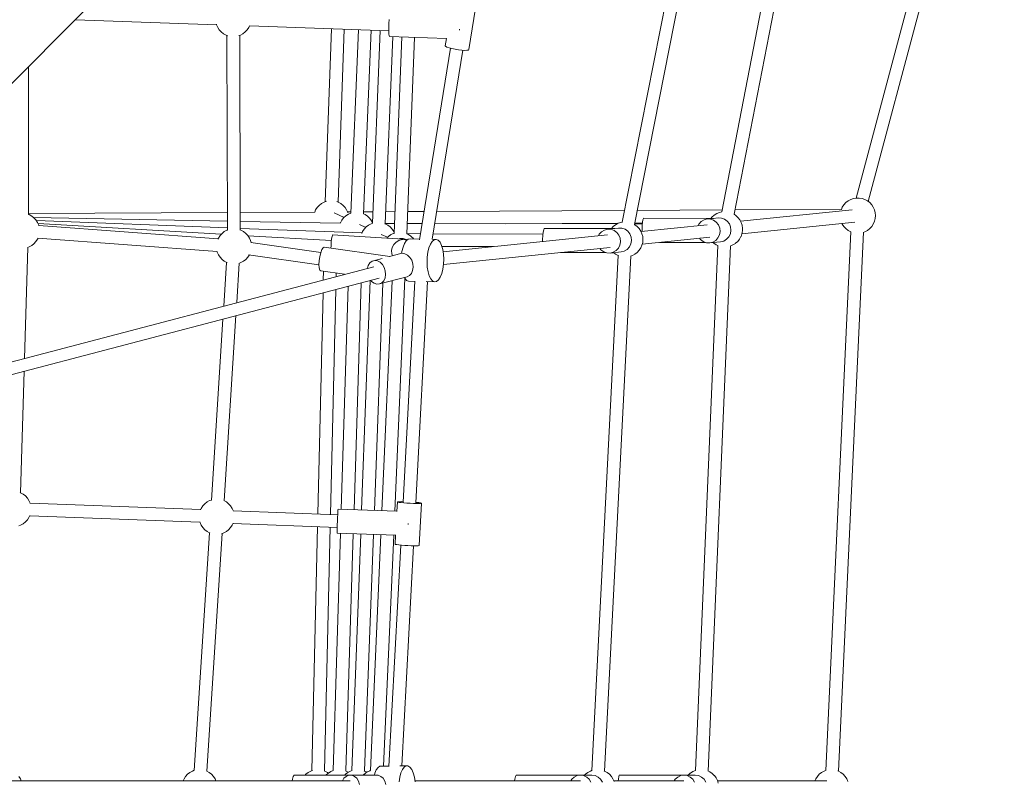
# Model space of a CAD drawing. Header units: inches. Extents: x -32 to 818, y -661 to 218.
# Tile 63 of 256: x 475.31 to 476.7, y 16.43 to 17.5. Entities that reach past the tile are written whole.
import ezdxf

# ---------------------------------------------------------------- set-up
doc = ezdxf.new("R2010")
doc.units = ezdxf.units.IN
doc.header["$LTSCALE"] = 0.01
doc.header["$MEASUREMENT"] = 0
doc.layers.add('_at_zabawki_', color=240, linetype='Continuous', lineweight=5)

# ---------------------------------------------------------------- blocks, each defined once
blk = doc.blocks.new('zw$2CA8')
at = {"layer": '_at_zabawki_'}
for p, q in [((-416.3, 4399.6), (-608.5, 3680.7)), ((-591.5, 3676.1), (-399, 4396.1)), ((-801.5, 4343.7), (-938.7, 3646.7)), ((-921.3, 3643.4), (-784.1, 4340.3)), ((-677.2, 4287.9), (-798.3, 3661.2)), ((-780.6, 3657.8), (-659.6, 4284.5)), ((-1950.6, 3693.5), (-1689.4, 3954.8)), ((-1155.4, 3890.6), (-1145.9, 3949)), ((-1711.3, 3932.8), (-1511.8, 3925.7)), ((-1512.1, 3926.7), (-1511.9, 3925.8)), ((-1511.9, 3925.8), (-1510.2, 3922)), ((-1466.4, 3922), (-1465.4, 3924.2)), ((-1465.5, 3924.1), (-1268.5, 3917.1)), ((-1268.3, 3927.5), (-1268.4, 3921.9)), ((-1268, 3932.9), (-1268.3, 3927.5)), ((-1510.2, 3922), (-1508, 3918.6)), ((-1508, 3918.6), (-1505.2, 3915.6)), ((-1505.2, 3915.6), (-1501.9, 3913)), ((-1501.9, 3913), (-1498.3, 3911.1)), ((-1498.3, 3911.1), (-1495.8, 3910.2)), ((-1497.2, 3910.7), (-1496.4, 3635.5)), ((-1480.6, 3910.3), (-1478.3, 3911.1)), ((-1478.4, 3635.6), (-1479.2, 3910.8)), ((-1478.3, 3911.1), (-1474.7, 3913)), ((-1474.7, 3913), (-1471.4, 3915.6)), ((-1471.4, 3915.6), (-1468.6, 3918.6)), ((-1468.6, 3918.6), (-1466.4, 3922)), ((-1349.7, 3920), (-1358.3, 3675.6)), ((-1340.3, 3675), (-1331.7, 3919.4)), ((-1311.6, 3918.6), (-1322.3, 3659.3)), ((-1304.3, 3658.5), (-1293.7, 3918)), ((-1280.8, 3917.5), (-1291.7, 3645.1)), ((-1273.7, 3644.4), (-1263.1, 3908.9)), ((-1268.4, 3921.9), (-1268.5, 3916.8)), ((-1268.5, 3916.8), (-1268.3, 3912.7)), ((-1268.3, 3912.7), (-1268, 3910)), ((-1268, 3910), (-1267.7, 3909.1)), ((-1267.7, 3909.1), (-1187.1, 3906.2)), ((-1168.8, 3918.4), (-1168.8, 3919.5)), ((-1168.8, 3918.1), (-1168.8, 3918.4)), ((-1250.2, 3908.5), (-1261, 3631.1)), ((-1243.1, 3630.3), (-1232.2, 3907.8)), ((-1187.3, 3906.2), (-1189, 3896)), ((-1189, 3896), (-1188.4, 3895.2)), ((-1188.4, 3895.2), (-1186.5, 3894.2)), ((-1181.3, 3892.5), (-1225.4, 3621.9)), ((-1207.3, 3622.5), (-1163.8, 3889.6)), ((-1186.5, 3894.2), (-1183.5, 3893.1)), ((-1183.5, 3893.1), (-1179.5, 3892)), ((-1179.5, 3892), (-1175, 3891)), ((-1175, 3891), (-1170.2, 3890.3)), ((-1170.2, 3890.3), (-1165.6, 3889.7)), ((-1165.6, 3889.7), (-1161.5, 3889.5)), ((-1161.5, 3889.5), (-1158.3, 3889.6)), ((-1158.3, 3889.6), (-1156.2, 3889.9)), ((-1156.2, 3889.9), (-1155.4, 3890.6)), ((-1777.6, 3657.7), (-1777.4, 3866.7)), ((-1363.7, 3673), (-1367, 3670.5)), ((-1360.1, 3675), (-1363.7, 3673)), ((-1356.5, 3676.2), (-1360.1, 3675)), ((-1340.1, 3675), (-1342.2, 3675.7)), ((-1336.5, 3673), (-1340.1, 3675)), ((-1333.2, 3670.5), (-1336.5, 3673)), ((-622.9, 3674.3), (-625.7, 3671.3)), ((-619.6, 3676.8), (-622.9, 3674.3)), ((-616, 3678.8), (-619.6, 3676.8)), ((-612.1, 3680.1), (-616, 3678.8)), ((-608.1, 3680.8), (-612.1, 3680.1)), ((-604, 3680.8), (-608.1, 3680.8)), ((-599.9, 3680.1), (-604, 3680.8)), ((-596, 3678.8), (-599.9, 3680.1)), ((-592.4, 3676.8), (-596, 3678.8)), ((-589.1, 3674.3), (-592.4, 3676.8)), ((-586.3, 3671.3), (-589.1, 3674.3)), ((-1496.5, 3660.4), (-1777.6, 3658.9)), ((-1373.1, 3661), (-1478.5, 3660.5)), ((-1372, 3664), (-1373.3, 3661)), ((-1369.8, 3667.5), (-1372, 3664)), ((-1367, 3670.5), (-1369.8, 3667.5)), ((-1331.7, 3653.5), (-1345.8, 3660)), ((-1330.4, 3667.5), (-1333.2, 3670.5)), ((-1328.2, 3664), (-1330.4, 3667.5)), ((-1326.5, 3660.2), (-1328.2, 3664)), ((-1322.2, 3661.3), (-1327, 3661.2)), ((-1326.4, 3659.8), (-1326.5, 3660.2)), ((-1322.3, 3659.3), (-1325.7, 3657.9)), ((-1302, 3657.4), (-1304.5, 3658.6)), ((-1291, 3661.4), (-1304.2, 3661.4)), ((-1259.8, 3661.6), (-1273, 3661.5)), ((-1218.9, 3661.8), (-1241.8, 3661.7)), ((-935.4, 3663.3), (-1200.9, 3661.9)), ((-797.8, 3664), (-917.4, 3663.4)), ((-805.3, 3658.9), (-808.8, 3656.7)), ((-801.5, 3660.5), (-805.3, 3658.9)), ((-798.3, 3661.2), (-801.5, 3660.5)), ((-629, 3664.8), (-779.4, 3664.1)), ((-613.8, 3664.2), (-771.7, 3648)), ((-627.9, 3667.8), (-629.2, 3664.8)), ((-625.7, 3671.3), (-627.9, 3667.8)), ((-584.1, 3667.8), (-586.3, 3671.3)), ((-582.4, 3664.1), (-584.1, 3667.8)), ((-581.4, 3660.1), (-582.4, 3664.1)), ((-581.1, 3656), (-581.4, 3660.1)), ((-1776.6, 3657.4), (-1777.7, 3657.7)), ((-1773, 3655.4), (-1776.6, 3657.4)), ((-1769.8, 3652.9), (-1773, 3655.4)), ((-1496.5, 3648.1), (-1770.3, 3653.3)), ((-1767, 3649.8), (-1769.8, 3652.9)), ((-1764.7, 3646.4), (-1767, 3649.8)), ((-1496.4, 3638.7), (-1766.4, 3649)), ((-1763.1, 3642.6), (-1764.7, 3646.4)), ((-1505.2, 3629.7), (-1764, 3644.7)), ((-1337.4, 3645.1), (-1478.5, 3647.8)), ((-1337.2, 3645.7), (-1337.4, 3645.1)), ((-1337, 3646), (-1337.2, 3645.7)), ((-1335.1, 3649.6), (-1337, 3646)), ((-1332.5, 3652.8), (-1335.1, 3649.6)), ((-1329.5, 3655.5), (-1332.5, 3652.8)), ((-1329.2, 3655.7), (-1329.5, 3655.5)), ((-1325.7, 3657.9), (-1329.2, 3655.7)), ((-1298.6, 3655.1), (-1302, 3657.4)), ((-1295.7, 3652.3), (-1298.6, 3655.1)), ((-1293.6, 3644.4), (-1297.2, 3642.4)), ((-1295.4, 3652), (-1295.7, 3652.3)), ((-1293, 3648.7), (-1295.4, 3652)), ((-1291.1, 3645.3), (-1293.6, 3644.4)), ((-1291.6, 3646.1), (-1293, 3648.7)), ((-1273.6, 3644.4), (-1274.2, 3644.6)), ((-1260.5, 3644.6), (-1273.7, 3644.6)), ((-1270, 3642.4), (-1273.6, 3644.4)), ((-1221.7, 3644.6), (-1242.5, 3644.6)), ((-946, 3644.3), (-1203.7, 3644.6)), ((-1103.2, 3644.4), (-944, 3645.3)), ((-944.5, 3645.1), (-948.1, 3643.1)), ((-940.6, 3646.4), (-944.5, 3645.1)), ((-938.4, 3646.8), (-940.6, 3646.4)), ((-920.9, 3645.4), (-910.2, 3645.4)), ((-910.1, 3646.7), (-910.5, 3642.1)), ((-909.6, 3650.2), (-910.1, 3646.7)), ((-909, 3652), (-909.6, 3650.2)), ((-908.7, 3652.2), (-909, 3652)), ((-809.3, 3652.1), (-908.7, 3652.2)), ((-827.4, 3647.6), (-830.5, 3644.1)), ((-823.3, 3650.1), (-827.4, 3647.6)), ((-818.8, 3651.2), (-823.3, 3650.1)), ((-811.4, 3652), (-818.8, 3651.2)), ((-818.8, 3651.2), (-814.1, 3651)), ((-814.1, 3651), (-809.7, 3649.4)), ((-812.1, 3653.8), (-813.5, 3652.1)), ((-809.1, 3656.5), (-812.1, 3653.8)), ((-803.3, 3652.8), (-810.2, 3652.1)), ((-809.7, 3649.4), (-805.9, 3646.7)), ((-809.6, 3651.9), (-809.3, 3652.1)), ((-809.6, 3651.9), (-809.6, 3651.9)), ((-809.2, 3652), (-809.3, 3652.1)), ((-808.8, 3656.7), (-809.1, 3656.5)), ((-805.9, 3646.7), (-802.9, 3642.9)), ((-798.7, 3652.6), (-803.3, 3652.8)), ((-794.2, 3651), (-798.7, 3652.6)), ((-790.4, 3648.2), (-794.2, 3651)), ((-787.5, 3644.5), (-790.4, 3648.2)), ((-785.7, 3640), (-787.5, 3644.5)), ((-778.2, 3656.1), (-780.9, 3658)), ((-775.3, 3653.3), (-778.2, 3656.1)), ((-775, 3653), (-775.3, 3653.3)), ((-772.6, 3649.8), (-775, 3653)), ((-770.7, 3646.1), (-772.6, 3649.8)), ((-769.5, 3642.3), (-770.7, 3646.1)), ((-769.8, 3630.2), (-610.2, 3646.5)), ((-628.2, 3644.7), (-627.9, 3644.1)), ((-584.1, 3644.1), (-582.4, 3647.9)), ((-582.4, 3647.9), (-581.4, 3651.9)), ((-581.4, 3651.9), (-581.1, 3656)), ((-1762.8, 3641.5), (-1763.1, 3642.6)), ((-1509.8, 3623.1), (-1762.9, 3641.8)), ((-1504.2, 3630.8), (-1507, 3627.8)), ((-1501, 3633.3), (-1504.2, 3630.8)), ((-1497.4, 3635.3), (-1501, 3633.3)), ((-1496.4, 3635.6), (-1497.4, 3635.3)), ((-1306.4, 3631.5), (-1478.4, 3638)), ((-1477.4, 3635.3), (-1478.4, 3635.7)), ((-1473.7, 3633.3), (-1477.4, 3635.3)), ((-1470.5, 3630.8), (-1473.7, 3633.3)), ((-1467.7, 3627.8), (-1470.5, 3630.8)), ((-1300.9, 3639.4), (-1309.9, 3643.6)), ((-1305.5, 3633.4), (-1306.6, 3630.9)), ((-1303.3, 3636.9), (-1305.5, 3633.4)), ((-1300.5, 3639.9), (-1303.3, 3636.9)), ((-1297.2, 3642.4), (-1300.5, 3639.9)), ((-1266.7, 3639.9), (-1270, 3642.4)), ((-1264, 3636.9), (-1266.7, 3639.9)), ((-1262.1, 3630.7), (-1265.5, 3629.1)), ((-1261.7, 3633.4), (-1264, 3636.9)), ((-1261.7, 3630.9), (-1262.1, 3630.7)), ((-1261, 3631.8), (-1261.7, 3633.4)), ((-1261, 3631.1), (-1261.7, 3630.9)), ((-1224, 3630.4), (-1243.1, 3630.5)), ((-1050.9, 3629.9), (-1206, 3630.4)), ((-1050.6, 3632.5), (-1051.1, 3627.8)), ((-1049.8, 3635.9), (-1050.6, 3632.5)), ((-1048.9, 3637.7), (-1049.8, 3635.9)), ((-1048.4, 3637.9), (-1048.9, 3637.7)), ((-949.9, 3637.7), (-1048.4, 3637.9)), ((-968, 3633.2), (-971.2, 3629.7)), ((-963.9, 3635.6), (-968, 3633.2)), ((-959.4, 3636.8), (-963.9, 3635.6)), ((-952, 3637.6), (-959.4, 3636.8)), ((-959.4, 3636.8), (-954.7, 3636.6)), ((-954.7, 3636.6), (-950.3, 3635)), ((-951.4, 3640.6), (-954, 3637.7)), ((-948.1, 3643.1), (-951.4, 3640.6)), ((-944, 3638.4), (-950.8, 3637.7)), ((-950.4, 3637.4), (-949.9, 3637.7)), ((-950.4, 3637.4), (-950.4, 3637.4)), ((-950.3, 3635), (-946.5, 3632.2)), ((-949.7, 3637.6), (-949.9, 3637.7)), ((-946.5, 3632.2), (-943.5, 3628.4)), ((-939.3, 3638.2), (-944, 3638.4)), ((-934.8, 3636.6), (-939.3, 3638.2)), ((-931, 3633.8), (-934.8, 3636.6)), ((-928.1, 3630), (-931, 3633.8)), ((-920.9, 3643.1), (-921.5, 3643.4)), ((-910.3, 3644.2), (-921.2, 3644.2)), ((-917.6, 3640.6), (-920.9, 3643.1)), ((-914.8, 3637.6), (-917.6, 3640.6)), ((-912.6, 3634.1), (-914.8, 3637.6)), ((-910.9, 3630.4), (-912.6, 3634.1)), ((-818.9, 3643.1), (-912.3, 3633.5)), ((-909.9, 3626.4), (-910.9, 3630.4)), ((-910.5, 3642.1), (-910.6, 3636.6)), ((-910.6, 3636.6), (-910.6, 3633.7)), ((-830.5, 3644.1), (-831.7, 3641.8)), ((-802.9, 3642.9), (-801.1, 3638.4)), ((-800.6, 3633.6), (-801.5, 3628.8)), ((-801.1, 3638.4), (-800.6, 3633.6)), ((-788.1, 3626.1), (-786, 3630.4)), ((-786, 3630.4), (-785.2, 3635.2)), ((-785.2, 3635.2), (-785.7, 3640)), ((-769.7, 3630.3), (-769.6, 3630.6)), ((-769.6, 3630.6), (-769.5, 3631)), ((-769.4, 3641.9), (-769.5, 3642.3)), ((-769.5, 3631.4), (-769.4, 3631.9)), ((-769.5, 3631), (-769.5, 3631.4)), ((-768.9, 3638.1), (-769.4, 3641.9)), ((-769.4, 3631.9), (-769.3, 3632.5)), ((-769.3, 3632.5), (-769.2, 3633.2)), ((-769.2, 3633.2), (-769.1, 3633.8)), ((-769.1, 3633.8), (-769, 3634.5)), ((-769, 3635.2), (-768.9, 3635.8)), ((-769, 3634.5), (-769, 3635.2)), ((-768.9, 3637.8), (-768.9, 3638.1)), ((-768.9, 3637.4), (-768.9, 3637.8)), ((-768.9, 3637), (-768.9, 3637.4)), ((-768.9, 3636.4), (-768.9, 3637)), ((-768.9, 3635.8), (-768.9, 3636.4)), ((-616.1, 3633.2), (-651.4, 2871.9)), ((-633.5, 2871.1), (-598.1, 3632.4)), ((-627.9, 3644.1), (-625.7, 3640.7)), ((-625.7, 3640.7), (-622.9, 3637.6)), ((-622.9, 3637.6), (-619.6, 3635.1)), ((-619.6, 3635.1), (-616, 3633.2)), ((-616, 3633.2), (-615.9, 3633.1)), ((-598.4, 3632.3), (-596, 3633.2)), ((-596, 3633.2), (-592.4, 3635.1)), ((-592.4, 3635.1), (-589.1, 3637.6)), ((-589.1, 3637.6), (-586.3, 3640.7)), ((-586.3, 3640.7), (-584.1, 3644.1)), ((-1769.8, 3616.2), (-1767, 3619.2)), ((-1767, 3619.2), (-1764.7, 3622.7)), ((-1764.7, 3622.7), (-1764, 3624.3)), ((-1764.2, 3623.9), (-1511.1, 3605.2)), ((-1509.3, 3624.3), (-1510.1, 3622.5)), ((-1507, 3627.8), (-1509.3, 3624.3)), ((-1465.5, 3624.3), (-1467.7, 3627.8)), ((-1349.5, 3620.7), (-1467.5, 3627.5)), ((-1463.8, 3620.6), (-1465.5, 3624.3)), ((-1463.2, 3618), (-1463.8, 3620.6)), ((-1364.7, 3603.9), (-1463.6, 3618.1)), ((-1349.8, 3618.5), (-1350.2, 3613.1)), ((-1349.3, 3623.2), (-1349.8, 3618.5)), ((-1348.8, 3626.6), (-1349.3, 3623.2)), ((-1348.3, 3628.4), (-1348.8, 3626.6)), ((-1348.1, 3628.6), (-1348.3, 3628.4)), ((-1248.5, 3622.9), (-1348.1, 3628.6)), ((-1270.4, 3625.4), (-1279.3, 3629.5)), ((-1271.4, 3624.4), (-1271.5, 3624.2)), ((-1271.1, 3624.6), (-1271.4, 3624.4)), ((-1270.8, 3624.9), (-1271.1, 3624.6)), ((-1270.5, 3625.3), (-1270.8, 3624.9)), ((-1270.1, 3625.7), (-1270.5, 3625.3)), ((-1269.6, 3626.1), (-1270.1, 3625.7)), ((-1269.1, 3626.5), (-1269.6, 3626.1)), ((-1268.6, 3626.9), (-1269.1, 3626.5)), ((-1268, 3627.3), (-1268.6, 3626.9)), ((-1267.5, 3627.7), (-1268, 3627.3)), ((-1267, 3628.1), (-1267.5, 3627.7)), ((-1266.5, 3628.4), (-1267, 3628.1)), ((-1266.1, 3628.7), (-1266.5, 3628.4)), ((-1265.8, 3629), (-1266.1, 3628.7)), ((-1265.5, 3629.1), (-1265.8, 3629)), ((-1261.4, 3615.2), (-1258.2, 3618.5)), ((-1258.2, 3618.5), (-1254.2, 3620.8)), ((-1253.2, 3623.6), (-1254.5, 3623.2)), ((-1254.2, 3620.8), (-1249.7, 3622)), ((-1248.5, 3623.5), (-1253.2, 3623.6)), ((-1249.7, 3622), (-1245.1, 3621.9)), ((-1248.7, 3622.7), (-1248.5, 3622.9)), ((-1244.1, 3622.1), (-1248.5, 3623.5)), ((-1248.4, 3622.7), (-1248.5, 3622.9)), ((-1246.4, 3616.6), (-1248.5, 3611.4)), ((-1243.9, 3620.5), (-1246.4, 3616.6)), ((-1245.1, 3621.9), (-1243, 3621.2)), ((-1242.7, 3621.5), (-1244.1, 3622.1)), ((-1241.2, 3622.7), (-1243.9, 3620.5)), ((-1241.5, 3629.7), (-1243.1, 3630.3)), ((-1238.1, 3627.5), (-1241.5, 3629.7)), ((-1238.3, 3623.3), (-1241.2, 3622.7)), ((-1225.2, 3622.9), (-1238.3, 3623.3)), ((-1235, 3624.8), (-1238.1, 3627.5)), ((-1234.8, 3624.5), (-1235, 3624.8)), ((-1233.7, 3623.1), (-1234.8, 3624.5)), ((-1209.7, 3615.7), (-1207.2, 3619.6)), ((-1201.6, 3622.4), (-1207.4, 3622.5)), ((-1207.2, 3619.6), (-1204.4, 3621.8)), ((-1204.4, 3621.8), (-1201.6, 3622.4)), ((-1198.8, 3621.2), (-1201.6, 3622.4)), ((-1196.2, 3618.3), (-1198.8, 3621.2)), ((-1194.1, 3613.9), (-1196.2, 3618.3)), ((-959.5, 3628.7), (-1191.8, 3604.8)), ((-1051.1, 3627.8), (-1051.4, 3622.4)), ((-1051.4, 3622.4), (-1051.3, 3619.3)), ((-971.2, 3629.7), (-972.3, 3627.4)), ((-943.5, 3628.4), (-941.8, 3623.9)), ((-941.3, 3619.1), (-942.1, 3614.4)), ((-941.8, 3623.9), (-941.3, 3619.1)), ((-926.3, 3625.5), (-928.1, 3630)), ((-926.6, 3616), (-925.8, 3620.7)), ((-925.8, 3620.7), (-926.3, 3625.5)), ((-910.9, 3614.2), (-909.9, 3618.2)), ((-910.5, 3615.7), (-815.3, 3625.5)), ((-909.6, 3622.3), (-909.9, 3626.4)), ((-909.9, 3618.2), (-909.6, 3622.3)), ((-886.4, 3618.2), (-821.4, 3618.1)), ((-829.8, 3624), (-828.3, 3622)), ((-828.3, 3622), (-824.4, 3619.2)), ((-824.4, 3619.2), (-820, 3617.6)), ((-820, 3617.6), (-815.3, 3617.4)), ((-815.3, 3617.4), (-799.9, 3619)), ((-810.8, 3618.6), (-815.3, 3617.4)), ((-806.8, 3621), (-810.8, 3618.6)), ((-810.2, 3617.9), (-809.5, 3617.2)), ((-809.5, 3617.2), (-806.1, 3614.9)), ((-803.6, 3624.5), (-806.8, 3621)), ((-801.5, 3628.8), (-803.6, 3624.5)), ((-799.9, 3619), (-795.3, 3620.1)), ((-795.3, 3620.1), (-791.3, 3622.6)), ((-791.3, 3622.6), (-788.1, 3626.1)), ((-782.5, 3614.5), (-779, 3616.7)), ((-779, 3616.7), (-778.7, 3616.9)), ((-778.7, 3616.9), (-775.6, 3619.6)), ((-775.6, 3619.6), (-773.1, 3622.8)), ((-773.1, 3622.8), (-771.2, 3626.3)), ((-771.2, 3626.3), (-771, 3626.6)), ((-771, 3626.6), (-769.7, 3630.3)), ((-1783.2, 3454.2), (-1778.4, 3611.1)), ((-1779.1, 3610.9), (-1776.6, 3611.7)), ((-1776.6, 3611.7), (-1773, 3613.7)), ((-1773, 3613.7), (-1769.8, 3616.2)), ((-1511.3, 3605.9), (-1510.9, 3604.4)), ((-1510.9, 3604.4), (-1509.3, 3600.6)), ((-1364.8, 3603.5), (-1366.1, 3598.1)), ((-1363.2, 3607.9), (-1364.8, 3603.5)), ((-1361.5, 3610.6), (-1363.2, 3607.9)), ((-1359.9, 3611.4), (-1361.5, 3610.6)), ((-1267.1, 3598.2), (-1359.9, 3611.4)), ((-1350.2, 3613.1), (-1350.3, 3610.1)), ((-1264.6, 3606.6), (-1263.6, 3611.1)), ((-1264.4, 3602), (-1264.6, 3606.6)), ((-1263.6, 3611.1), (-1261.4, 3615.2)), ((-1249.5, 3602.8), (-1251.4, 3602.5)), ((-1250.1, 3605.2), (-1250.5, 3602.6)), ((-1248.5, 3611.4), (-1250.1, 3605.2)), ((-1245.7, 3602.2), (-1249.5, 3602.8)), ((-1214.3, 3597.4), (-1213.3, 3604.3)), ((-1213.3, 3604.3), (-1211.8, 3610.5)), ((-1211.8, 3610.5), (-1209.7, 3615.7)), ((-1192.4, 3608.3), (-1194.1, 3613.9)), ((-1193.6, 3612.3), (-1120.8, 3612.1)), ((-1191.3, 3601.7), (-1192.4, 3608.3)), ((-1191.3, 3586.9), (-955.9, 3611.1)), ((-1025.9, 3603.9), (-962.1, 3603.7)), ((-970.5, 3609.6), (-968.9, 3607.5)), ((-968.9, 3607.5), (-965, 3604.7)), ((-965, 3604.7), (-960.6, 3603.2)), ((-960.6, 3603.2), (-955.9, 3603)), ((-955.9, 3603), (-940.5, 3604.6)), ((-951.4, 3604.1), (-955.9, 3603)), ((-947.4, 3606.6), (-951.4, 3604.1)), ((-950.8, 3603.5), (-948.1, 3601.4)), ((-944.2, 3610.1), (-947.4, 3606.6)), ((-942.1, 3614.4), (-944.2, 3610.1)), ((-940.5, 3604.6), (-936, 3605.7)), ((-936, 3605.7), (-931.9, 3608.1)), ((-931.9, 3608.1), (-928.7, 3611.7)), ((-928.7, 3611.7), (-926.6, 3616)), ((-920.9, 3601.4), (-917.6, 3603.9)), ((-917.6, 3603.9), (-914.8, 3607)), ((-914.8, 3607), (-912.6, 3610.4)), ((-912.6, 3610.4), (-910.9, 3614.2)), ((-803.9, 3613.9), (-835.5, 2871.9)), ((-817.6, 2871.1), (-785.9, 3613.1)), ((-806.1, 3614.9), (-803.9, 3613.9)), ((-786.2, 3612.9), (-782.5, 3614.5)), ((-1509.3, 3600.6), (-1507, 3597.2)), ((-1507, 3597.2), (-1504.2, 3594.1)), ((-1504.2, 3594.1), (-1501, 3591.6)), ((-1497.8, 3589.9), (-1501.7, 3528.1)), ((-1501, 3591.6), (-1497.4, 3589.7)), ((-1497.4, 3589.7), (-1497, 3589.5)), ((-1483.4, 3533), (-1479.9, 3588.8)), ((-1480.6, 3588.5), (-1477.4, 3589.7)), ((-1477.4, 3589.7), (-1473.7, 3591.6)), ((-1473.7, 3591.6), (-1470.5, 3594.1)), ((-1470.5, 3594.1), (-1467.7, 3597.2)), ((-1467.7, 3597.2), (-1465.6, 3600.4)), ((-1466.7, 3600.5), (-1367.2, 3586.3)), ((-1366.9, 3592.3), (-1367.2, 3586.7)), ((-1366.1, 3598.1), (-1366.9, 3592.3)), ((-1295.2, 3589.2), (-1297.5, 3585.7)), ((-1292.1, 3591.6), (-1295.2, 3589.2)), ((-1290.3, 3592.2), (-1292.1, 3591.6)), ((-1277.9, 3595.5), (-1290.3, 3592.2)), ((-1290.3, 3592.2), (-1288.5, 3592.5)), ((-1288.5, 3592.5), (-1284.6, 3592)), ((-1284.6, 3592), (-1280.9, 3590)), ((-1280.9, 3590), (-1277.6, 3586.8)), ((-1251.4, 3602.5), (-1267.5, 3598.2)), ((-1263.5, 3599.3), (-1264.4, 3602)), ((-1242, 3600.3), (-1245.7, 3602.2)), ((-1238.7, 3597), (-1242, 3600.3)), ((-1236.2, 3592.8), (-1238.7, 3597)), ((-1234.6, 3588), (-1236.2, 3592.8)), ((-1214.6, 3590.1), (-1214.3, 3597.4)), ((-1214.2, 3583), (-1214.6, 3590.1)), ((-1190.9, 3594.6), (-1191.3, 3601.7)), ((-1191.2, 3587.4), (-1190.9, 3594.6)), ((-944.6, 3599.5), (-981.6, 2871.9)), ((-963.7, 2871.1), (-926.7, 3598.7)), ((-948.1, 3601.4), (-944.5, 3599.4)), ((-944.5, 3599.4), (-944.1, 3599.3)), ((-927.2, 3598.5), (-924.5, 3599.4)), ((-924.5, 3599.4), (-920.9, 3601.4)), ((-1289.9, 3583.8), (-1957.7, 3408.4)), ((-1367.2, 3586.7), (-1366.9, 3582.1)), ((-1366.9, 3582.1), (-1366.1, 3579)), ((-1366.1, 3579), (-1364.8, 3577.8)), ((-1364.8, 3577.8), (-1331.1, 3573)), ((-1360.8, 3577.2), (-1361.1, 3565.1)), ((-1297.5, 3585.7), (-1298.7, 3581.5)), ((-1277.6, 3586.8), (-1275.1, 3582.6)), ((-1275.1, 3582.6), (-1273.5, 3577.8)), ((-1273.5, 3577.8), (-1273.1, 3572.8)), ((-1236.6, 3574.2), (-1234.9, 3578.3)), ((-1234.9, 3578.3), (-1234.2, 3583)), ((-1234.2, 3583), (-1234.6, 3588)), ((-1213.1, 3576.5), (-1214.2, 3583)), ((-1211.4, 3570.9), (-1213.1, 3576.5)), ((-1193.7, 3574.2), (-1192.1, 3580.5)), ((-1192.1, 3580.5), (-1191.2, 3587.4)), ((-1948.7, 3392.7), (-1282.2, 3567.8)), ((-1343, 3569.8), (-1342.9, 3574.7)), ((-1317.7, 3240.4), (-1307.6, 3561.1)), ((-1294.8, 3564.5), (-1307, 3240)), ((-1294.1, 3564.7), (-1292.9, 3563)), ((-1292.9, 3563), (-1289.3, 3560.4)), ((-1281.7, 3559.4), (-1242.8, 3569.6)), ((-1278.3, 3561), (-1281.7, 3559.4)), ((-1275.6, 3564), (-1278.3, 3561)), ((-1263.9, 3564), (-1278.2, 3238.9)), ((-1273.8, 3568), (-1275.6, 3564)), ((-1273.1, 3572.8), (-1273.8, 3568)), ((-1260.2, 3238.3), (-1245.7, 3567.1)), ((-1231.7, 3563.4), (-1248.4, 3251)), ((-1246.6, 3568.6), (-1246, 3567.4)), ((-1246, 3567.4), (-1243.4, 3564.5)), ((-1243.4, 3564.5), (-1240.7, 3563.3)), ((-1242.8, 3569.6), (-1239.4, 3571.3)), ((-1240.7, 3563.3), (-1231.7, 3563.1)), ((-1239.4, 3571.3), (-1236.6, 3574.2)), ((-1230.4, 3250), (-1213.7, 3562.7)), ((-1215.8, 3562.7), (-1203.9, 3562.4)), ((-1209.2, 3566.5), (-1211.4, 3570.9)), ((-1206.7, 3563.6), (-1209.2, 3566.5)), ((-1203.9, 3562.4), (-1206.7, 3563.6)), ((-1203.9, 3562.4), (-1201.1, 3563)), ((-1201.1, 3563), (-1198.3, 3565.2)), ((-1198.3, 3565.2), (-1195.8, 3569.1)), ((-1195.8, 3569.1), (-1193.7, 3574.2)), ((-1361.5, 3547), (-1368.8, 3234.4)), ((-1350.9, 3233.7), (-1343.4, 3551.7)), ((-1325.8, 3556.4), (-1335.7, 3241)), ((-1289.3, 3560.4), (-1285.5, 3559.1)), ((-1289, 3239.3), (-1276.9, 3560.6)), ((-1285.5, 3559.1), (-1281.7, 3559.4)), ((-1502.9, 3509.8), (-1519.1, 3254.1)), ((-1501.2, 3253), (-1484.6, 3514.6)), ((-1789.1, 3264.4), (-1783.8, 3436.1)), ((-1788.8, 3264.2), (-1789.4, 3264.5)), ((-1785.1, 3262.3), (-1788.8, 3264.2)), ((-1781.9, 3259.8), (-1785.1, 3262.3)), ((-1779.1, 3256.7), (-1781.9, 3259.8)), ((-1776.9, 3253.3), (-1779.1, 3256.7)), ((-1775.2, 3249.5), (-1776.9, 3253.3)), ((-1534.3, 3240.6), (-1775.3, 3249.7)), ((-1775.1, 3249.2), (-1775.2, 3249.5)), ((-1533.6, 3242.3), (-1534.5, 3240)), ((-1531.3, 3245.7), (-1533.6, 3242.3)), ((-1528.5, 3248.7), (-1531.3, 3245.7)), ((-1525.3, 3251.3), (-1528.5, 3248.7)), ((-1521.7, 3253.2), (-1525.3, 3251.3)), ((-1519, 3254.1), (-1521.7, 3253.2)), ((-1498, 3251.3), (-1501.5, 3253.2)), ((-1494.8, 3248.7), (-1498, 3251.3)), ((-1492, 3245.7), (-1494.8, 3248.7)), ((-1489.7, 3242.3), (-1492, 3245.7)), ((-1488.1, 3238.5), (-1489.7, 3242.3)), ((-1340.3, 3241.2), (-1340.4, 3240.4)), ((-1257.1, 3238.2), (-1340.3, 3241.2)), ((-1256.4, 3251.4), (-1257.1, 3238)), ((-1255.8, 3251.6), (-1256.4, 3251.4)), ((-1255.8, 3251.1), (-1256.4, 3251.4)), ((-1253.9, 3251.7), (-1255.8, 3251.6)), ((-1254, 3250.8), (-1255.8, 3251.1)), ((-1251, 3250.5), (-1254, 3250.8)), ((-1251, 3251.8), (-1253.9, 3251.7)), ((-1248.4, 3251.7), (-1251, 3251.8)), ((-1247.3, 3250.1), (-1251, 3250.5)), ((-1242.9, 3249.8), (-1247.3, 3250.1)), ((-1238.3, 3249.5), (-1242.9, 3249.8)), ((-1233.8, 3249.3), (-1238.3, 3249.5)), ((-1229.7, 3249.2), (-1233.8, 3249.3)), ((-1229.6, 3250.7), (-1230.4, 3250.8)), ((-1226.3, 3249.2), (-1229.7, 3249.2)), ((-1226.2, 3250.4), (-1229.6, 3250.7)), ((-1223.9, 3249.3), (-1226.3, 3249.2)), ((-1223.8, 3250), (-1226.2, 3250.4)), ((-1225.6, 3189.8), (-1222.4, 3249.6)), ((-1222.6, 3249.5), (-1223.9, 3249.3)), ((-1222.6, 3249.7), (-1223.8, 3250)), ((-1222.4, 3249.6), (-1222.6, 3249.7)), ((-1222.4, 3249.6), (-1222.6, 3249.5)), ((-1779.1, 3226.1), (-1776.9, 3229.6)), ((-1776.9, 3229.6), (-1775.7, 3232.2)), ((-1775.9, 3231.8), (-1535.3, 3222.7)), ((-1340.8, 3233.3), (-1488.3, 3238.9)), ((-1488.1, 3238.4), (-1488.1, 3238.5)), ((-1340.9, 3229.5), (-1341.1, 3224.2)), ((-1340.7, 3234.2), (-1340.9, 3229.5)), ((-1340.6, 3238), (-1340.7, 3234.2)), ((-1340.4, 3240.4), (-1340.6, 3238)), ((-1791.2, 3217.8), (-1788.8, 3218.6)), ((-1788.8, 3218.6), (-1785.1, 3220.6)), ((-1785.1, 3220.6), (-1781.9, 3223.1)), ((-1781.9, 3223.1), (-1779.1, 3226.1)), ((-1535.5, 3223.4), (-1535.2, 3222.3)), ((-1535.2, 3222.3), (-1533.6, 3218.5)), ((-1533.6, 3218.5), (-1531.3, 3215.1)), ((-1531.3, 3215.1), (-1528.5, 3212.1)), ((-1494.8, 3212.1), (-1492, 3215.1)), ((-1492, 3215.1), (-1489.7, 3218.5)), ((-1489.7, 3218.5), (-1488.5, 3221.4)), ((-1488.7, 3220.9), (-1341.4, 3215.4)), ((-1369.3, 3216.4), (-1377.3, 2871.7)), ((-1359.3, 2871.3), (-1351.3, 3215.7)), ((-1341.5, 3214.2), (-1341.6, 3210.5)), ((-1341.3, 3219), (-1341.5, 3214.2)), ((-1341.1, 3224.2), (-1341.3, 3219)), ((-1241.3, 3219.6), (-1241.2, 3220.6)), ((-1241.2, 3220.6), (-1241.2, 3221.1)), ((-1522.1, 3207.8), (-1543.4, 2872)), ((-1528.5, 3212.1), (-1525.3, 3209.5)), ((-1525.5, 2870.9), (-1504.1, 3206.7)), ((-1525.3, 3209.5), (-1521.7, 3207.6)), ((-1521.7, 3207.6), (-1521.2, 3207.4)), ((-1504.9, 3206.5), (-1501.6, 3207.6)), ((-1501.6, 3207.6), (-1498, 3209.5)), ((-1498, 3209.5), (-1494.8, 3212.1)), ((-1336.8, 3207), (-1347.3, 2871.8)), ((-1341.6, 3210.5), (-1341.6, 3208.1)), ((-1341.6, 3208.1), (-1341.6, 3207.2)), ((-1341.6, 3207.2), (-1258.8, 3204.2)), ((-1329.4, 2871.3), (-1318.8, 3206.4)), ((-1308.2, 3206), (-1320.8, 2871.8)), ((-1302.8, 2871.2), (-1290.3, 3205.4)), ((-1279.6, 3205), (-1294.3, 2872)), ((-1276, 2877.9), (-1261.7, 3204.3)), ((-1258.9, 3204.2), (-1259.6, 3191.6)), ((-1251.6, 3190.4), (-1268.4, 2877.7)), ((-1259.6, 3191.6), (-1259, 3191.3)), ((-1259, 3191.3), (-1257.2, 3191)), ((-1257.2, 3191), (-1254.2, 3190.6)), ((-1254.2, 3190.6), (-1250.5, 3190.3)), ((-1250.5, 3190.3), (-1246.1, 3190)), ((-1250.3, 2878.3), (-1233.7, 3189.4)), ((-1246.1, 3190), (-1241.5, 3189.7)), ((-1241.5, 3189.7), (-1237, 3189.5)), ((-1237, 3189.5), (-1232.9, 3189.4)), ((-1232.9, 3189.4), (-1229.5, 3189.4)), ((-1229.5, 3189.4), (-1227.1, 3189.5)), ((-1227.1, 3189.5), (-1225.8, 3189.6)), ((-1225.8, 3189.6), (-1225.6, 3189.8)), ((-1552.8, 2866.7), (-1555.6, 2863.6)), ((-1549.5, 2869.2), (-1552.8, 2866.7)), ((-1545.9, 2871.1), (-1549.5, 2869.2)), ((-1543.3, 2872.1), (-1545.9, 2871.1)), ((-1522.3, 2869.2), (-1525.8, 2871.1)), ((-1519, 2866.7), (-1522.3, 2869.2)), ((-1516.3, 2863.6), (-1519, 2866.7)), ((-1385.7, 2866.7), (-1386.9, 2865.3)), ((-1382.5, 2869.2), (-1385.7, 2866.7)), ((-1378.9, 2871.1), (-1382.5, 2869.2)), ((-1376.6, 2871.9), (-1378.9, 2871.1)), ((-1358.8, 2871.1), (-1360, 2871.5)), ((-1355.2, 2869.2), (-1358.8, 2871.1)), ((-1357.3, 2865.4), (-1357.4, 2865.3)), ((-1354.3, 2868.1), (-1357.3, 2865.4)), ((-1354.1, 2868.3), (-1355.2, 2869.2)), ((-1354, 2868.3), (-1354.3, 2868.1)), ((-1350.5, 2870.5), (-1354, 2868.3)), ((-1347.3, 2871.8), (-1350.5, 2870.5)), ((-1329.6, 2866.7), (-1330.8, 2865.3)), ((-1326.8, 2870.1), (-1329.6, 2871.4)), ((-1326.3, 2869.2), (-1329.6, 2866.7)), ((-1325.9, 2869.4), (-1326.8, 2870.1)), ((-1322.7, 2871.1), (-1326.3, 2869.2)), ((-1320.3, 2872), (-1322.7, 2871.1)), ((-1304.5, 2865.5), (-1304.6, 2865.3)), ((-1304.2, 2865.8), (-1304.5, 2865.5)), ((-1303.9, 2866.1), (-1304.2, 2865.8)), ((-1303.4, 2866.5), (-1303.9, 2866.1)), ((-1302.7, 2871.1), (-1303.4, 2871.4)), ((-1303, 2866.9), (-1303.4, 2866.5)), ((-1302.5, 2867.3), (-1303, 2866.9)), ((-1299.6, 2869.5), (-1302.7, 2871.1)), ((-1301.9, 2867.8), (-1302.5, 2867.3)), ((-1301.4, 2868.2), (-1301.9, 2867.8)), ((-1300.9, 2868.6), (-1301.4, 2868.2)), ((-1300.4, 2869), (-1300.9, 2868.6)), ((-1299.9, 2869.3), (-1300.4, 2869)), ((-1299.5, 2869.6), (-1299.9, 2869.3)), ((-1299.1, 2869.8), (-1299.5, 2869.6)), ((-1298.8, 2870), (-1299.1, 2869.8)), ((-1295.5, 2871.6), (-1298.8, 2870)), ((-1295, 2871.8), (-1295.5, 2871.6)), ((-1294.3, 2872), (-1295, 2871.8)), ((-1288.3, 2867.9), (-1289, 2865.3)), ((-1286.3, 2872.7), (-1288.3, 2867.9)), ((-1283.8, 2876.1), (-1286.3, 2872.7)), ((-1281.1, 2877.8), (-1283.8, 2876.1)), ((-1268.3, 2878), (-1281.1, 2877.8)), ((-1253, 2862.5), (-1251.5, 2868.5)), ((-1244.3, 2878.4), (-1252.8, 2878.3)), ((-1251.5, 2868.5), (-1249.4, 2873.3)), ((-1249.4, 2873.3), (-1247, 2876.6)), ((-1247, 2876.6), (-1244.3, 2878.4)), ((-1241.5, 2878.4), (-1244.3, 2878.4)), ((-1238.7, 2876.6), (-1241.5, 2878.4)), ((-1236.2, 2873.3), (-1238.7, 2876.6)), ((-1234, 2868.5), (-1236.2, 2873.3)), ((-1232.4, 2862.5), (-1234, 2868.5)), ((-990.7, 2866.7), (-991.9, 2865.3)), ((-987.4, 2869.2), (-990.7, 2866.7)), ((-983.8, 2871.1), (-987.4, 2869.2)), ((-981.1, 2872.1), (-983.8, 2871.1)), ((-963.8, 2871.1), (-964.2, 2871.3)), ((-960.2, 2869.2), (-963.8, 2871.1)), ((-956.9, 2866.7), (-960.2, 2869.2)), ((-954.1, 2863.6), (-956.9, 2866.7)), ((-842.8, 2868.1), (-845.8, 2865.4)), ((-845.8, 2865.4), (-845.8, 2865.3)), ((-842.4, 2868.3), (-842.8, 2868.1)), ((-838.9, 2870.5), (-842.4, 2868.3)), ((-835.5, 2872), (-838.9, 2870.5)), ((-815.3, 2870.1), (-817.8, 2871.3)), ((-811.9, 2867.8), (-815.3, 2870.1)), ((-808.9, 2864.9), (-811.9, 2867.8)), ((-660.4, 2866.7), (-663.2, 2863.6)), ((-657.1, 2869.2), (-660.4, 2866.7)), ((-653.5, 2871.1), (-657.1, 2869.2)), ((-650.5, 2872.2), (-653.5, 2871.1)), ((-633.5, 2871.1), (-634.3, 2871.4)), ((-629.9, 2869.2), (-633.5, 2871.1)), ((-626.6, 2866.7), (-629.9, 2869.2)), ((-623.9, 2863.6), (-626.6, 2866.7)), ((-1323, 2857.3), (-1939.7, 2857.3)), ((-1789, 2860.2), (-1791.2, 2863.6)), ((-1787.7, 2857.3), (-1789, 2860.2)), ((-1559.1, 2857.3), (-1787.7, 2857.3)), ((-1559.1, 2857.3), (-1787.7, 2857.3)), ((-1557.8, 2860.2), (-1559.1, 2857.3)), ((-1555.6, 2863.6), (-1557.8, 2860.2)), ((-1514, 2860.2), (-1516.3, 2863.6)), ((-1512.8, 2857.3), (-1514, 2860.2)), ((-1404.9, 2857.3), (-1512.8, 2857.3)), ((-1404.9, 2857.3), (-1512.8, 2857.3)), ((-1404.6, 2859.8), (-1404.9, 2857.3)), ((-1403.5, 2863.3), (-1404.6, 2859.8)), ((-1402.3, 2865.1), (-1403.5, 2863.3)), ((-1401.7, 2865.3), (-1402.3, 2865.1)), ((-1304.4, 2865.3), (-1401.7, 2865.3)), ((-1289, 2865.3), (-1383.1, 2865.3)), ((-1332.1, 2860.8), (-1334.2, 2857.3)), ((-1328.8, 2863.6), (-1332.1, 2860.8)), ((-1325, 2865.1), (-1328.8, 2863.6)), ((-1323, 2865.3), (-1325, 2865.1)), ((-1323, 2865.3), (-1321, 2865.1)), ((-1285.8, 2865.3), (-1323, 2865.3)), ((-1321, 2865.1), (-1317.2, 2863.6)), ((-1317.2, 2863.6), (-1313.9, 2860.8)), ((-1313.9, 2860.8), (-1311.5, 2856.8)), ((-1311.5, 2856.8), (-1310, 2852.1)), ((-1283.8, 2865.1), (-1285.8, 2865.3)), ((-1280, 2863.6), (-1283.8, 2865.1)), ((-1276.7, 2860.8), (-1280, 2863.6)), ((-1274.2, 2856.8), (-1276.7, 2860.8)), ((-1272.8, 2852.1), (-1274.2, 2856.8)), ((-1253.9, 2855.8), (-1253, 2862.5)), ((-1231.3, 2855.8), (-1232.4, 2862.5)), ((-1090.8, 2857.3), (-1231.5, 2857.3)), ((-997.9, 2857.3), (-1231.5, 2857.3)), ((-1090.8, 2857.3), (-1231.5, 2857.3)), ((-1090.5, 2859.8), (-1090.8, 2857.3)), ((-1089.7, 2863.3), (-1090.5, 2859.8)), ((-1088.8, 2865.1), (-1089.7, 2863.3)), ((-1088.3, 2865.3), (-1088.8, 2865.1)), ((-989.8, 2865.3), (-1088.3, 2865.3)), ((-1010.2, 2859.5), (-1011.6, 2857.3)), ((-1006.7, 2862.6), (-1010.2, 2859.5)), ((-1002.5, 2864.6), (-1006.7, 2862.6)), ((-997.9, 2865.3), (-1002.5, 2864.6)), ((-997.9, 2865.3), (-993.3, 2864.6)), ((-981.8, 2865.3), (-997.9, 2865.3)), ((-993.3, 2864.6), (-989, 2862.6)), ((-989, 2862.6), (-985.5, 2859.5)), ((-985.5, 2859.5), (-983, 2855.4)), ((-977.2, 2864.6), (-981.8, 2865.3)), ((-973, 2862.6), (-977.2, 2864.6)), ((-969.4, 2859.5), (-973, 2862.6)), ((-966.9, 2855.4), (-969.4, 2859.5)), ((-951.9, 2860.2), (-954.1, 2863.6)), ((-950.2, 2856.4), (-951.9, 2860.2)), ((-944.5, 2857.3), (-950.6, 2857.3)), ((-851.6, 2857.3), (-950.6, 2857.3)), ((-944.5, 2857.3), (-950.6, 2857.3)), ((-944.3, 2859.8), (-944.5, 2857.3)), ((-943.8, 2863.3), (-944.3, 2859.8)), ((-943.2, 2865.1), (-943.8, 2863.3)), ((-942.9, 2865.3), (-943.2, 2865.1)), ((-851.6, 2865.3), (-942.9, 2865.3)), ((-864, 2859.5), (-865.3, 2857.3)), ((-860.4, 2862.6), (-864, 2859.5)), ((-856.2, 2864.6), (-860.4, 2862.6)), ((-851.6, 2865.3), (-856.2, 2864.6)), ((-851.6, 2865.3), (-847, 2864.6)), ((-835.6, 2865.3), (-851.6, 2865.3)), ((-847, 2864.6), (-842.7, 2862.6)), ((-842.7, 2862.6), (-839.2, 2859.5)), ((-839.2, 2859.5), (-836.7, 2855.4)), ((-830.9, 2864.6), (-835.6, 2865.3)), ((-826.7, 2862.6), (-830.9, 2864.6)), ((-823.2, 2859.5), (-826.7, 2862.6)), ((-820.7, 2855.4), (-823.2, 2859.5)), ((-808.6, 2864.6), (-808.9, 2864.9)), ((-806.2, 2861.4), (-808.6, 2864.6)), ((-804.4, 2857.8), (-806.2, 2861.4)), ((-803.2, 2853.9), (-804.4, 2857.8)), ((-649.7, 2857.3), (-804.2, 2857.3)), ((-666.7, 2857.3), (-804.2, 2857.3)), ((-665.4, 2860.2), (-666.7, 2857.3)), ((-663.2, 2863.6), (-665.4, 2860.2)), ((-621.6, 2860.2), (-623.9, 2863.6)), ((-620, 2856.4), (-621.6, 2860.2))]:
    blk.add_line(p, q, dxfattribs=at)

msp = doc.modelspace()

# ---------------------------------------------------------------- block references
at = {"layer": '_at_zabawki_', "linetype": 'Continuous', "xscale": 0.001, "yscale": 0.001, "zscale": 0.001}
msp.add_blockref('zw$2CA8', (477.0952, 13.5689, 0.0045), dxfattribs=at)

doc.saveas('drawing.dxf')
